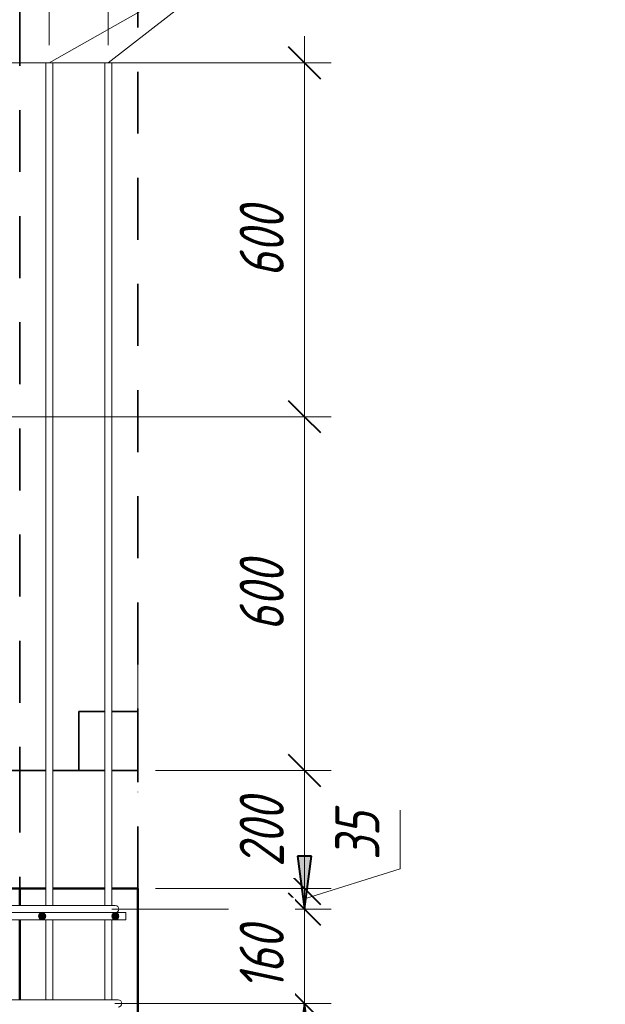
# Model space of a CAD drawing. Header units: millimetres. Extents: x -17457 to 38668, y -1477 to 6786.
# Tile 65 of 105: x 16566 to 17558, y 3704 to 5373. Entities that reach past the tile are written whole.
import ezdxf

# ---------------------------------------------------------------- set-up
doc = ezdxf.new("R2010")
doc.units = ezdxf.units.MM
for name, pattern in [('01 Штриховая _4 мм_', [180, 105, -75]), ('ADSK_Линия сетки', [750, 600, -75, 0, -75]), ('ADSK_Невидимые', [150, 90, -60])]:
    doc.linetypes.add(name, pattern=pattern)
for name, color, linetype, lineweight in [('A-____-____-DIMS', 211, 'Continuous', 9), ('A-____-____-DIMS-30', 211, 'Continuous', 9), ('A-FLOR-____-MCUT', 192, 'Continuous', 50), ('A-WALL-____-HDLN', 110, 'ADSK_Невидимые', 20), ('A-WALL-____-MCUT', 113, 'Continuous', 50), ('A-WALL-____-OTLN', 113, 'Continuous', 20), ('S-GRID-____-OTLN', 1, 'Continuous', 9), ('S-RBAR-____-IDEN', 171, 'Continuous', 20), ('S-RBAR-____-MCUT', 171, 'Continuous', 20), ('S-RBAR-____-OTLN', 171, 'Continuous', 100)]:
    doc.layers.add(name, color=color, linetype=linetype, lineweight=lineweight)
doc.styles.add('GOST Common_I_1', font='GOST Common Italic.ttf', dxfattribs={"width": 0.8, "height": 75})
doc.dimstyles.new('ADSK_Для_арматуры_Основной_2_5_мм_шаг_кол-во_Стрелки_точный', dxfattribs={"dimscale": 304.8, "dimtxt": 0.247469, "dimasz": 0.295276, "dimexe": 0.147638, "dimexo": 0.000484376, "dimgap": 0.03937, "dimtad": 1, "dimdec": 0, "dimlfac": 304.8, "dimdsep": 46, "dimtxsty": 'GOST Common_I_1', "dimsah": 1, "dimcen": 0.09, "dimdle": 0.147638, "dimazin": 0, "dimtfac": 1, "dimtdec": 4, "dimtix": 1, "dimtmove": 0, "dimatfit": 3, "dimfxl": 1, "dimtvp": 1, "dimtfill": 1, "dimtolj": 1, "dimtzin": 0, "dimarcsym": 2})
doc.dimstyles.new('ADSK_Округление_5мм__Узкий_', dxfattribs={"dimscale": 304.8, "dimtxt": 0.247469, "dimasz": 0.177165, "dimexe": 0.147638, "dimexo": 0.000322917, "dimgap": 0.03937, "dimtad": 1, "dimdec": 0, "dimlfac": 304.8, "dimrnd": 5, "dimdsep": 46, "dimtxsty": 'GOST Common_I_1', "dimblk1": 'OBLIQUE', "dimblk2": 'OBLIQUE', "dimsah": 1, "dimcen": 0.09, "dimdle": 0.147638, "dimazin": 0, "dimtfac": 1, "dimtdec": 4, "dimtix": 1, "dimtmove": 1, "dimatfit": 3, "dimfxl": 1, "dimtvp": 1, "dimtfill": 1, "dimtolj": 1, "dimtzin": 0, "dimlwd": 20, "dimlwe": 20, "dimarcsym": 2})
doc.dimstyles.new('ADSK_Округление_5мм__Узкий__1', dxfattribs={"dimscale": 304.8, "dimtxt": 0.247469, "dimasz": 0.177165, "dimexe": 0.147638, "dimexo": 0.000322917, "dimgap": 0.03937, "dimtad": 1, "dimdec": 0, "dimlfac": 304.8, "dimrnd": 5, "dimdsep": 46, "dimtxsty": 'GOST Common_I_1', "dimblk1": 'OBLIQUE', "dimblk2": 'OBLIQUE', "dimsah": 1, "dimcen": 0.09, "dimdle": 0.147638, "dimazin": 0, "dimtfac": 1, "dimtdec": 4, "dimtix": 1, "dimtmove": 0, "dimatfit": 3, "dimfxl": 1, "dimtvp": 1, "dimtfill": 1, "dimtolj": 1, "dimtzin": 0, "dimlwd": 20, "dimlwe": 20, "dimarcsym": 2})

# ---------------------------------------------------------------- blocks, each defined once
blk = doc.blocks.new('DIMBLOCK212-КЖ1_Р_ВЭ1_Армирование_12')
at = {"layer": 'A-____-____-DIMS-30', "lineweight": 40}
for p, q in [((17048.5, 3705), (17021.5, 3732)), ((17048.5, 3705), (17075.5, 3678)), ((17048.5, -95), (17021.5, -68)), ((17048.5, -95), (17075.5, -122))]:
    blk.add_line(p, q, dxfattribs=at)
at = {"layer": 'A-____-____-DIMS-30', "lineweight": 20}
for p, q in [((17048.5, 3705), (16726.9, 3705)), ((17048.5, -95), (17048.5, 3705)), ((17048.5, 3705), (17093.5, 3705)), ((17048.5, -95), (16726.9, -95)), ((17048.5, -95), (17093.5, -95))]:
    blk.add_line(p, q, dxfattribs=at)
at = {"layer": 'A-____-____-DIMS-30', "color": 0, "lineweight": 20, "insert": (16938.5, 1720.6), "char_height": 75, "width": 202.507, "attachment_point": 1, "rotation": 90, "line_spacing_factor": 1.022761, "style": 'GOST Common_I_1', "bg_fill": 3, "box_fill_scale": 1.25, "bg_fill_color": 256, "bg_fill_true_color": 13158600, "bg_fill_transparency": 0}
blk.add_mtext('3800', dxfattribs=at)
blk = doc.blocks.new('_Oblique')
at = {"color": 0, "linetype": 'ByBlock', "lineweight": -2}
blk.add_line((-0.5, -0.5), (0.5, 0.5), dxfattribs=at)
blk = doc.blocks.new('DIMBLOCK213-КЖ1_Р_ВЭ1_Армирование_12')
at = {"layer": 'A-____-____-DIMS-30', "lineweight": 40}
for p, q in [((17048.5, 3865), (17021.5, 3892)), ((17048.5, 3865), (17075.5, 3838)), ((17048.5, 3705), (17021.5, 3732)), ((17048.5, 3705), (17075.5, 3678))]:
    blk.add_line(p, q, dxfattribs=at)
at = {"layer": 'A-____-____-DIMS-30', "lineweight": 20}
for p, q in [((17048.5, 3865), (16721.9, 3865)), ((17048.5, 3705), (17048.5, 3865)), ((17048.5, 3865), (17093.5, 3865)), ((17048.5, 3693.6), (17048.5, 3785)), ((17048.5, 3705), (16726.9, 3705)), ((17048.5, 3705), (17093.5, 3705)), ((17048.5, 3563.5), (17048.5, 3693.6))]:
    blk.add_line(p, q, dxfattribs=at)
at = {"layer": 'A-____-____-DIMS-30', "color": 0, "lineweight": 20, "insert": (16938.5, 3563.5), "char_height": 75, "width": 138.073, "attachment_point": 1, "rotation": 90, "line_spacing_factor": 1.022761, "style": 'GOST Common_I_1', "bg_fill": 3, "box_fill_scale": 1.25, "bg_fill_color": 256, "bg_fill_true_color": 13158600, "bg_fill_transparency": 0}
blk.add_mtext('160', dxfattribs=at)
blk = doc.blocks.new('DIMBLOCK214-КЖ1_Р_ВЭ1_Армирование_12')
at = {"layer": 'A-____-____-DIMS-30', "lineweight": 20}
for p, q in [((17210.5, 4032.7), (17210.5, 3933.3)), ((17210.5, 3933.3), (17048.5, 3882.5)), ((17048.5, 3900), (16795.9, 3900)), ((17048.5, 3865), (17048.5, 3900)), ((17048.5, 3900), (17093.5, 3900)), ((17048.5, 3865), (16721.9, 3865)), ((17048.5, 3865), (17093.5, 3865))]:
    blk.add_line(p, q, dxfattribs=at)
at = {"layer": 'A-____-____-DIMS-30', "lineweight": 40}
for p, q in [((17048.5, 3900), (17021.5, 3927)), ((17048.5, 3865), (17021.5, 3892)), ((17048.5, 3900), (17075.5, 3873)), ((17048.5, 3865), (17075.5, 3838))]:
    blk.add_line(p, q, dxfattribs=at)
at = {"layer": 'A-____-____-DIMS-30', "color": 0, "lineweight": 20, "insert": (17100.5, 3948.3), "char_height": 75, "width": 101.253, "attachment_point": 1, "rotation": 90, "line_spacing_factor": 1.022761, "style": 'GOST Common_I_1', "bg_fill": 3, "box_fill_scale": 1.25, "bg_fill_color": 256, "bg_fill_true_color": 13158600, "bg_fill_transparency": 0}
blk.add_mtext('35', dxfattribs=at)
blk = doc.blocks.new('DIMBLOCK215-КЖ1_Р_ВЭ1_Армирование_12')
at = {"layer": 'A-____-____-DIMS-30', "lineweight": 40}
for p, q in [((17048.5, 4100), (17021.5, 4127)), ((17048.5, 4100), (17075.5, 4073)), ((17048.5, 3900), (17021.5, 3927)), ((17048.5, 3900), (17075.5, 3873))]:
    blk.add_line(p, q, dxfattribs=at)
at = {"layer": 'A-____-____-DIMS-30', "lineweight": 20}
for p, q in [((17048.5, 4100), (16795.9, 4100)), ((17048.5, 3900), (17048.5, 4100)), ((17048.5, 4100), (17093.5, 4100)), ((17048.5, 3900), (16795.9, 3900)), ((17048.5, 3900), (17093.5, 3900))]:
    blk.add_line(p, q, dxfattribs=at)
at = {"layer": 'A-____-____-DIMS-30', "color": 0, "lineweight": 20, "insert": (16938.5, 3936.7), "char_height": 75, "width": 151.88, "attachment_point": 1, "rotation": 90, "line_spacing_factor": 1.022761, "style": 'GOST Common_I_1', "bg_fill": 3, "box_fill_scale": 1.25, "bg_fill_color": 256, "bg_fill_true_color": 13158600, "bg_fill_transparency": 0}
blk.add_mtext('200', dxfattribs=at)
blk = doc.blocks.new('DIMBLOCK216-КЖ1_Р_ВЭ1_Армирование_12')
at = {"layer": 'A-____-____-DIMS-30', "lineweight": 40}
for p, q in [((17048.5, 4700), (17021.5, 4727)), ((17048.5, 4700), (17075.5, 4673)), ((17048.5, 4100), (17021.5, 4127)), ((17048.5, 4100), (17075.5, 4073))]:
    blk.add_line(p, q, dxfattribs=at)
at = {"layer": 'A-____-____-DIMS-30', "lineweight": 20}
for p, q in [((17048.5, 4700), (16321.9, 4700)), ((17048.5, 4100), (17048.5, 4700)), ((17048.5, 4700), (17093.5, 4700)), ((17048.5, 4100), (16795.9, 4100)), ((17048.5, 4100), (17093.5, 4100))]:
    blk.add_line(p, q, dxfattribs=at)
at = {"layer": 'A-____-____-DIMS-30', "color": 0, "lineweight": 20, "insert": (16938.5, 4336.7), "char_height": 75, "width": 151.88, "attachment_point": 1, "rotation": 90, "line_spacing_factor": 1.022761, "style": 'GOST Common_I_1', "bg_fill": 3, "box_fill_scale": 1.25, "bg_fill_color": 256, "bg_fill_true_color": 13158600, "bg_fill_transparency": 0}
blk.add_mtext('600', dxfattribs=at)
blk = doc.blocks.new('DIMBLOCK217-КЖ1_Р_ВЭ1_Армирование_12')
at = {"layer": 'A-____-____-DIMS-30', "lineweight": 20}
for p, q in [((17048.5, 4700), (17048.5, 5345)), ((17048.5, 5300), (16521.9, 5300)), ((17048.5, 5300), (17093.5, 5300)), ((17048.5, 4700), (16321.9, 4700)), ((17048.5, 4700), (17093.5, 4700))]:
    blk.add_line(p, q, dxfattribs=at)
at = {"layer": 'A-____-____-DIMS-30', "lineweight": 40}
for p, q in [((17048.5, 5300), (17021.5, 5327)), ((17048.5, 5300), (17075.5, 5273)), ((17048.5, 4700), (17021.5, 4727)), ((17048.5, 4700), (17075.5, 4673))]:
    blk.add_line(p, q, dxfattribs=at)
at = {"layer": 'A-____-____-DIMS-30', "color": 0, "lineweight": 20, "insert": (16938.5, 4936.7), "char_height": 75, "width": 151.88, "attachment_point": 1, "rotation": 90, "line_spacing_factor": 1.022761, "style": 'GOST Common_I_1', "bg_fill": 3, "box_fill_scale": 1.25, "bg_fill_color": 256, "bg_fill_true_color": 13158600, "bg_fill_transparency": 0}
blk.add_mtext('600', dxfattribs=at)
blk = doc.blocks.new('DIMBLOCK228-КЖ1_Р_ВЭ1_Армирование_12')
at = {"layer": 'A-____-____-DIMS-30', "lineweight": 20}
for p, q in [((16485.9, 5635.9), (16485.9, 5680.9)), ((16615.9, 5635.9), (16615.9, 5680.9)), ((16485.9, 5635.9), (16615.9, 5635.9)), ((16485.9, 5635.9), (16485.9, 5330)), ((16615.9, 5635.9), (16615.9, 5330))]:
    blk.add_line(p, q, dxfattribs=at)
at = {"layer": 'A-____-____-DIMS-30', "lineweight": 40}
for p, q in [((16485.9, 5635.9), (16512.9, 5662.9)), ((16615.9, 5635.9), (16642.9, 5662.9)), ((16485.9, 5635.9), (16458.9, 5608.9)), ((16615.9, 5635.9), (16588.9, 5608.9))]:
    blk.add_line(p, q, dxfattribs=at)
at = {"layer": 'A-____-____-DIMS-30', "color": 0, "lineweight": 20, "insert": (16493.4, 5745.9), "char_height": 75, "width": 138.073, "attachment_point": 1, "line_spacing_factor": 1.022761, "style": 'GOST Common_I_1', "bg_fill": 3, "box_fill_scale": 1.25, "bg_fill_color": 256, "bg_fill_true_color": 13158600, "bg_fill_transparency": 0}
blk.add_mtext('130', dxfattribs=at)
blk = doc.blocks.new('DIMBLOCK229-КЖ1_Р_ВЭ1_Армирование_12')
at = {"layer": 'A-____-____-DIMS-30', "lineweight": 20}
for p, q in [((16746, 5797.9), (16665.9, 5635.9)), ((16876, 5797.9), (16746, 5797.9)), ((16615.9, 5635.9), (16615.9, 5680.9)), ((16715.9, 5635.9), (16715.9, 5680.9)), ((16615.9, 5635.9), (16715.9, 5635.9)), ((16615.9, 5635.9), (16615.9, 5330)), ((16715.9, 5635.9), (16715.9, 5330))]:
    blk.add_line(p, q, dxfattribs=at)
at = {"layer": 'A-____-____-DIMS-30', "lineweight": 40}
for p, q in [((16615.9, 5635.9), (16642.9, 5662.9)), ((16715.9, 5635.9), (16742.9, 5662.9)), ((16615.9, 5635.9), (16588.9, 5608.9)), ((16715.9, 5635.9), (16688.9, 5608.9))]:
    blk.add_line(p, q, dxfattribs=at)
at = {"layer": 'A-____-____-DIMS-30', "color": 0, "lineweight": 20, "insert": (16761, 5907.9), "char_height": 75, "width": 138.073, "attachment_point": 1, "line_spacing_factor": 1.022761, "style": 'GOST Common_I_1', "bg_fill": 3, "box_fill_scale": 1.25, "bg_fill_color": 256, "bg_fill_true_color": 13158600, "bg_fill_transparency": 0}
blk.add_mtext('100', dxfattribs=at)
blk = doc.blocks.new('DIMBLOCK230-КЖ1_Р_ВЭ1_Армирование_12')
at = {"layer": 'A-____-____-DIMS-30', "lineweight": 20}
for p, q in [((16715.9, 5635.9), (16715.9, 5680.9)), ((16765.9, 5635.9), (16765.9, 5644.1)), ((16715.9, 5635.9), (16810.9, 5635.9)), ((16715.9, 5635.9), (16715.9, 5330)), ((16765.9, 5635.9), (16765.9, 5590.9))]:
    blk.add_line(p, q, dxfattribs=at)
at = {"layer": 'A-____-____-DIMS-30', "lineweight": 40}
for p, q in [((16715.9, 5635.9), (16742.9, 5662.9)), ((16765.9, 5635.9), (16792.9, 5662.9)), ((16715.9, 5635.9), (16688.9, 5608.9)), ((16765.9, 5635.9), (16738.9, 5608.9))]:
    blk.add_line(p, q, dxfattribs=at)
at = {"layer": 'A-____-____-DIMS-30', "color": 0, "lineweight": 20, "insert": (16698.7, 5745.9), "char_height": 75, "width": 101.253, "attachment_point": 1, "line_spacing_factor": 1.022761, "style": 'GOST Common_I_1', "bg_fill": 3, "box_fill_scale": 1.25, "bg_fill_color": 256, "bg_fill_true_color": 13158600, "bg_fill_transparency": 0}
blk.add_mtext('50', dxfattribs=at)
blk = doc.blocks.new('DIMBLOCK231-КЖ1_Р_ВЭ1_Армирование_12')
at = {"layer": 'A-____-____-DIMS-30', "lineweight": 40}
for points in [[(17048.5, 3865), (17060.4, 3955), (17036.7, 3955)], [(17048.5, 3705), (17036.7, 3615), (17060.4, 3615)], [(17048.5, -95), (17060.4, -5), (17036.7, -5)]]:
    blk.add_hatch(color=256, dxfattribs=at).paths.add_polyline_path(points)
for p, q in [((17060.4, 3955), (17036.7, 3955)), ((17036.7, 3955), (17048.5, 3865)), ((17048.5, 3865), (17060.4, 3955)), ((17048.5, 3705), (17036.7, 3615)), ((17060.4, 3615), (17048.5, 3705)), ((17036.7, 3615), (17060.4, 3615)), ((17060.4, -5), (17036.7, -5)), ((17036.7, -5), (17048.5, -95)), ((17048.5, -95), (17060.4, -5))]:
    blk.add_line(p, q, dxfattribs=at)
at = {"layer": 'A-____-____-DIMS-30'}
for p, q in [((17048.5, 3865), (16772.9, 3865)), ((17048.5, 3865), (17093.5, 3865)), ((17048.5, 3705), (16777.9, 3705)), ((17048.5, -140), (17048.5, 3705)), ((17048.5, 3705), (17093.5, 3705)), ((17048.5, -95), (16777.9, -95)), ((17048.5, -95), (17093.5, -95))]:
    blk.add_line(p, q, dxfattribs=at)
at = {"layer": 'A-____-____-DIMS-30', "color": 0, "insert": (16938.5, 1578.7), "char_height": 75, "width": 543.086, "attachment_point": 1, "rotation": 90, "line_spacing_factor": 1.022761, "style": 'GOST Common_I_1', "bg_fill": 3, "box_fill_scale": 1.25, "bg_fill_color": 256, "bg_fill_true_color": 13158600, "bg_fill_transparency": 0}
blk.add_mtext('200x19=3800', dxfattribs=at)
blk = doc.blocks.new('_None')
blk = doc.blocks.new('DIMBLOCK232-КЖ1_Р_ВЭ1_Армирование_12')
at = {"layer": 'A-____-____-DIMS-30', "lineweight": 40}
for points in [[(17048.5, 3865), (17060.4, 3955), (17036.7, 3955)], [(17048.5, 3705), (17036.7, 3615), (17060.4, 3615)]]:
    blk.add_hatch(color=256, dxfattribs=at).paths.add_polyline_path(points)
at = {"layer": 'A-____-____-DIMS-30'}
for p, q in [((17048.5, 3705), (17048.5, 4027.8)), ((17048.5, 3865), (16772.9, 3865)), ((17048.5, 3865), (17093.5, 3865)), ((17048.5, 3705), (16777.9, 3705)), ((17048.5, 3705), (17093.5, 3705))]:
    blk.add_line(p, q, dxfattribs=at)
at = {"layer": 'A-____-____-DIMS-30', "lineweight": 40}
for p, q in [((17060.4, 3955), (17036.7, 3955)), ((17036.7, 3955), (17048.5, 3865)), ((17048.5, 3865), (17060.4, 3955)), ((17048.5, 3705), (17036.7, 3615)), ((17060.4, 3615), (17048.5, 3705)), ((17036.7, 3615), (17060.4, 3615))]:
    blk.add_line(p, q, dxfattribs=at)
at = {"layer": 'A-____-____-DIMS-30', "color": 0, "insert": (16938.5, 3727.5), "char_height": 75, "width": 138.073, "attachment_point": 1, "rotation": 90, "line_spacing_factor": 1.022761, "style": 'GOST Common_I_1', "bg_fill": 3, "box_fill_scale": 1.25, "bg_fill_color": 256, "bg_fill_true_color": 13158600, "bg_fill_transparency": 0}
blk.add_mtext('160', dxfattribs=at)

msp = doc.modelspace()

# ---------------------------------------------------------------- hatches: boundary and pattern name
at = {"layer": 'S-RBAR-____-MCUT'}
h = msp.add_hatch(color=256, dxfattribs=at)
edge = h.paths.add_edge_path()
edge.add_arc((16603.8876, 3853), 6, 0, 360)
for points in [[(16603.8876, 3847), (16609.0838, 3850), (16609.0838, 3856), (16603.8876, 3859), (16598.6915, 3856), (16598.6915, 3850)], [(16727.8876, 3847), (16733.0838, 3850), (16733.0838, 3856), (16727.8876, 3859), (16722.6915, 3856), (16722.6915, 3850)]]:
    msp.add_hatch(color=256, dxfattribs=at).paths.add_polyline_path(points)
h = msp.add_hatch(color=256, dxfattribs=at)
edge = h.paths.add_edge_path()
edge.add_arc((16727.8876, 3853), 6, 0, 360)

# ---------------------------------------------------------------- linework, layer by layer
at = {"layer": 'A-FLOR-____-MCUT', "linetype": '01 Штриховая _4 мм_', "lineweight": 35}
for p, q in [((16609.8876, 4100), (16565.8876, 4100)), ((16565.8876, 4100), (16565.8876, 3900)), ((16709.8876, 4100), (16621.8876, 4100)), ((16765.8876, 4100), (16721.8876, 4100)), ((16765.8876, 3900), (16765.8876, 4100)), ((16565.8876, 3900), (16609.8876, 3900)), ((16621.8876, 3900), (16709.8876, 3900)), ((16721.8876, 3900), (16765.8876, 3900))]:
    msp.add_line(p, q, dxfattribs=at)
at = {"layer": 'A-WALL-____-HDLN', "linetype": '01 Штриховая _4 мм_', "lineweight": 35}
for p, q in [((16665.8876, 4200), (16709.8876, 4200)), ((16665.8876, 4200), (16665.8876, 4100)), ((16721.8876, 4200), (16765.838, 4200))]:
    msp.add_line(p, q, dxfattribs=at)
at = {"layer": 'A-WALL-____-MCUT', "linetype": '01 Штриховая _4 мм_', "lineweight": 35}
for p, q in [((16565.8876, 6300), (16565.8876, 4100)), ((16765.8876, 4100), (16765.8876, 6300)), ((16565.8876, 4100), (16609.8876, 4100)), ((16621.8876, 4100), (16709.8876, 4100)), ((16721.8876, 4100), (16765.8876, 4100))]:
    msp.add_line(p, q, dxfattribs=at)
at = {"layer": 'A-WALL-____-MCUT'}
for p, q in [((16565.8876, 3900), (16565.8876, 3871)), ((16609.8876, 3900), (16565.8876, 3900)), ((16709.8876, 3900), (16621.8876, 3900)), ((16765.8876, 3900), (16721.8876, 3900)), ((16765.8876, -160), (16765.8876, 3900)), ((16565.8876, 3847), (16565.8876, 3711))]:
    msp.add_line(p, q, dxfattribs=at)
at = {"layer": 'A-WALL-____-OTLN', "linetype": '01 Штриховая _4 мм_', "lineweight": 35}
msp.add_line((16491.888, 4100), (16565.8876, 4100), dxfattribs=at)
at = {"layer": 'A-WALL-____-OTLN', "lineweight": 50}
msp.add_line((16565.8876, 3900), (16491.888, 3900), dxfattribs=at)
at = {"layer": 'S-GRID-____-OTLN', "linetype": 'ADSK_Линия сетки'}
msp.add_line((16765.8876, -1112.0949), (16765.8876, 4300), dxfattribs=at)
at = {"layer": 'S-RBAR-____-MCUT'}
for p, q in [((16603.8876, 3859), (16598.6915, 3856)), ((16609.0838, 3856), (16603.8876, 3859)), ((16727.8876, 3859), (16722.6915, 3856)), ((16733.0838, 3856), (16727.8876, 3859)), ((16598.6915, 3856), (16598.6915, 3850)), ((16598.6915, 3850), (16603.8876, 3847)), ((16603.8876, 3847), (16609.0838, 3850)), ((16609.0838, 3850), (16609.0838, 3856)), ((16722.6915, 3856), (16722.6915, 3850)), ((16722.6915, 3850), (16727.8876, 3847)), ((16727.8876, 3847), (16733.0838, 3850)), ((16733.0838, 3850), (16733.0838, 3856))]:
    msp.add_line(p, q, dxfattribs=at)
for centre in [(16603.8876, 3853), (16727.8876, 3853)]:
    msp.add_circle(centre, 6, dxfattribs=at)
at = {"layer": 'S-RBAR-____-OTLN', "lineweight": 20}
for p, q in [((16621.8876, 5300), (16609.8876, 5300)), ((16609.8876, 3871), (16609.8876, 5300)), ((16621.8876, 3871), (16621.8876, 5300)), ((16721.8876, 5300), (16709.8876, 5300)), ((16709.8876, 3871), (16709.8876, 5300)), ((16721.8876, 3871), (16721.8876, 5300)), ((16745.8876, 3859), (14595.888, 3859)), ((16133.8876, 3871), (16691.8876, 3871)), ((16133.8876, 3859), (16691.8876, 3859)), ((16727.8876, 3871), (16691.8876, 3871)), ((16745.8876, 3859), (16745.8876, 3847)), ((16745.8876, 3847), (14595.888, 3847)), ((16609.8876, 3711), (16609.8876, 3847)), ((16621.8876, 3711), (16621.8876, 3847)), ((16709.8876, 3711), (16709.8876, 3847)), ((16721.8876, 3711), (16721.8876, 3847)), ((16138.8876, 3711), (16696.8876, 3711)), ((16732.8876, 3711), (16696.8876, 3711))]:
    msp.add_line(p, q, dxfattribs=at)
for centre, end in [((16727.8876, 3865), 90), ((16727.8876, 3865), 285), ((16732.8876, 3705), 90)]:
    msp.add_arc(centre, 6, 270, end, dxfattribs=at)

# ---------------------------------------------------------------- texts
at = {"layer": 'S-RBAR-____-IDEN', "lineweight": 9, "insert": (17392.824, 5474.9181), "char_height": 75, "width": 167.39235, "attachment_point": 1, "style": 'GOST Common_I_1', "bg_fill": 3, "box_fill_scale": 1.25, "bg_fill_color": 256, "bg_fill_true_color": 13158600, "bg_fill_transparency": 0}
msp.add_mtext(' 100', dxfattribs=at)

# ---------------------------------------------------------------- next in the draw order: dimensions: what is measured, and where the dimension line sits
at = {"layer": 'A-____-____-DIMS', "lineweight": 20}
dim = msp.add_linear_dim(base=(17048.5072, 3705), p1=(16696.8876, -95), p2=(16696.8876, 3705), angle=90, dimstyle='ADSK_Округление_5мм__Узкий__1', override={"dimpost": '<>', "dimfxl": 3800}, dxfattribs=at)
dim.commit()
dim.dimension.update_dxf_attribs({"geometry": 'DIMBLOCK212-КЖ1_Р_ВЭ1_Армирование_12', "text_midpoint": (16999.0072, 1805)})

# ---------------------------------------------------------------- next in the draw order: dimensions: what is measured, and where the dimension line sits
dim = msp.add_linear_dim(base=(17048.5072, 3865), p1=(16696.8876, 3705), p2=(16691.8876, 3865), angle=90, dimstyle='ADSK_Округление_5мм__Узкий_', override={"dimpost": '<>', "dimfxl": 160.078106}, dxfattribs=at)
dim.commit()
dim.dimension.update_dxf_attribs({"geometry": 'DIMBLOCK213-КЖ1_Р_ВЭ1_Армирование_12', "text_midpoint": (16988.4951, 3632.5614), "dimtype": 160, "text_rotation": 90})

# ---------------------------------------------------------------- next in the draw order: dimensions: what is measured, and where the dimension line sits
dim = msp.add_linear_dim(base=(17048.5072, 3900), p1=(16691.8876, 3865), p2=(16765.8876, 3900), angle=90, dimstyle='ADSK_Округление_5мм__Узкий_', override={"dimpost": '<>', "dimfxl": 81.859636}, dxfattribs=at)
dim.commit()
dim.dimension.update_dxf_attribs({"geometry": 'DIMBLOCK214-КЖ1_Р_ВЭ1_Армирование_12', "text_midpoint": (17150.4951, 3998.9378), "dimtype": 160, "text_rotation": 90})

# ---------------------------------------------------------------- next in the draw order: dimensions: what is measured, and where the dimension line sits
dim = msp.add_linear_dim(base=(17048.5072, 4100), p1=(16765.8876, 3900), p2=(16765.8876, 4100), angle=90, dimstyle='ADSK_Округление_5мм__Узкий__1', override={"dimpost": '<>', "dimfxl": 200}, dxfattribs=at)
dim.commit()
dim.dimension.update_dxf_attribs({"geometry": 'DIMBLOCK215-КЖ1_Р_ВЭ1_Армирование_12', "text_midpoint": (16999.0072, 4000)})

# ---------------------------------------------------------------- next in the draw order: dimensions: what is measured, and where the dimension line sits
dim = msp.add_linear_dim(base=(17048.5072, 4700), p1=(16765.8876, 4100), p2=(16291.888, 4700), angle=90, dimstyle='ADSK_Округление_5мм__Узкий__1', override={"dimpost": '<>', "dimfxl": 764.640843}, dxfattribs=at)
dim.commit()
dim.dimension.update_dxf_attribs({"geometry": 'DIMBLOCK216-КЖ1_Р_ВЭ1_Армирование_12', "text_midpoint": (16999.0072, 4400)})
at = {"layer": 'A-____-____-DIMS'}
dim = msp.add_linear_dim(base=(17048.5072, 3705), p1=(16732.8876, -95), p2=(16732.8876, 3705), angle=90, text='200x19=3800', dimstyle='ADSK_Для_арматуры_Основной_2_5_мм_шаг_кол-во_Стрелки_точный', override={"dimpost": '<>', "dimblk1": 'None', "dimblk2": 'None', "dimsah": 1, "dimfxl": 3800}, dxfattribs=at)
dim.commit()
dim.dimension.update_dxf_attribs({"geometry": 'DIMBLOCK231-КЖ1_Р_ВЭ1_Армирование_12', "text_midpoint": (16999.0072, 1805)})

# ---------------------------------------------------------------- next in the draw order: dimensions: what is measured, and where the dimension line sits
at = {"layer": 'A-____-____-DIMS', "lineweight": 20}
dim = msp.add_linear_dim(base=(17048.5072, 5300), p1=(16291.888, 4700), p2=(16491.888, 5300), angle=90, dimstyle='ADSK_Округление_5мм__Узкий__1', override={"dimpost": '<>', "dimfxl": 632.455532}, dxfattribs=at)
dim.commit()
dim.dimension.update_dxf_attribs({"geometry": 'DIMBLOCK217-КЖ1_Р_ВЭ1_Армирование_12', "text_midpoint": (16999.0072, 5000)})
at = {"layer": 'A-____-____-DIMS'}
dim = msp.add_linear_dim(base=(17048.5072, 3865), p1=(16732.8876, 3705), p2=(16727.8876, 3865), angle=90, text='160', dimstyle='ADSK_Для_арматуры_Основной_2_5_мм_шаг_кол-во_Стрелки_точный', override={"dimpost": '<>', "dimblk1": 'None', "dimblk2": 'None', "dimsah": 1, "dimfxl": 160.078106}, dxfattribs=at)
dim.commit()
dim.dimension.update_dxf_attribs({"geometry": 'DIMBLOCK232-КЖ1_Р_ВЭ1_Армирование_12', "text_midpoint": (16999.0072, 3785)})

# ---------------------------------------------------------------- next in the draw order: dimensions: what is measured, and where the dimension line sits
at = {"layer": 'A-____-____-DIMS', "lineweight": 20}
dim = msp.add_linear_dim(base=(16615.8876, 5635.8714), p1=(16485.888, 5300), p2=(16615.8876, 5300), dimstyle='ADSK_Округление_5мм__Узкий__1', override={"dimpost": '<>', "dimfxl": 129.999598}, dxfattribs=at)
dim.commit()
dim.dimension.update_dxf_attribs({"geometry": 'DIMBLOCK228-КЖ1_Р_ВЭ1_Армирование_12', "text_midpoint": (16550.8878, 5685.3714)})

# ---------------------------------------------------------------- next in the draw order: dimensions: what is measured, and where the dimension line sits
dim = msp.add_linear_dim(base=(16715.8876, 5635.8714), p1=(16615.8876, 5300), p2=(16715.8876, 5300), dimstyle='ADSK_Округление_5мм__Узкий_', override={"dimpost": '<>', "dimfxl": 100}, dxfattribs=at)
dim.commit()
dim.dimension.update_dxf_attribs({"geometry": 'DIMBLOCK229-КЖ1_Р_ВЭ1_Армирование_12', "text_midpoint": (16830.0204, 5857.8835), "dimtype": 160})

# ---------------------------------------------------------------- next in the draw order: dimensions: what is measured, and where the dimension line sits
dim = msp.add_linear_dim(base=(16765.8876, 5635.8714), p1=(16715.8876, 5300), p2=(16765.8876, 5674.0552), dimstyle='ADSK_Округление_5мм__Узкий__1', override={"dimpost": '<>', "dimfxl": 377.382146}, dxfattribs=at)
dim.commit()
dim.dimension.update_dxf_attribs({"geometry": 'DIMBLOCK230-КЖ1_Р_ВЭ1_Армирование_12', "text_midpoint": (16740.8876, 5685.3714)})

# ---------------------------------------------------------------- next in the draw order: linework, layer by layer
at = {"layer": 'S-RBAR-____-IDEN'}
for p in [(16615.8877, 5300), (16715.8877, 5300)]:
    msp.add_line(p, (16987.1987, 5511.1129), dxfattribs=at)

doc.saveas('drawing.dxf')
